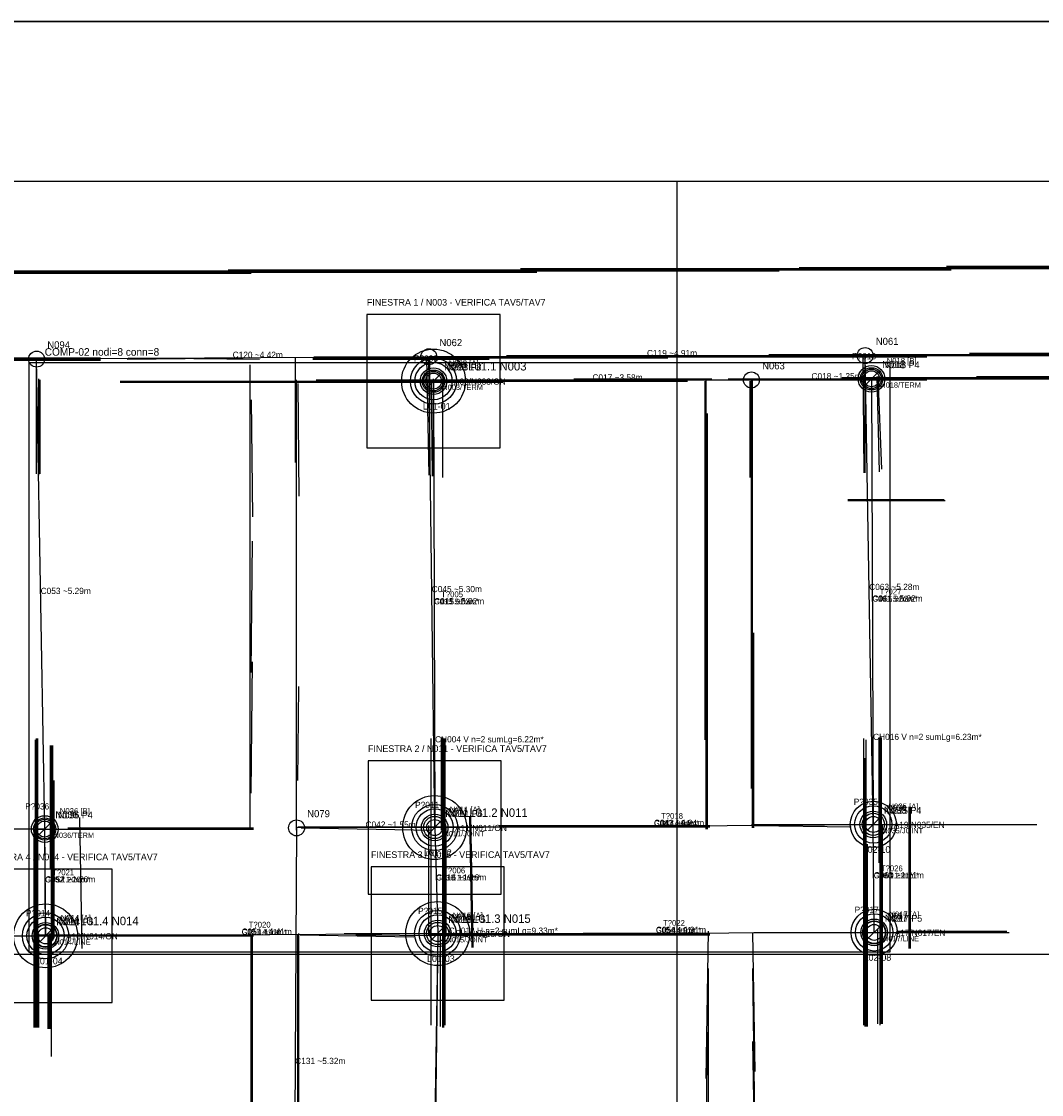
# Model space of a CAD drawing. Header units: millimetres. Extents: x 0 to 53042, y 0 to 29700.
# Tile 9 of 14: x 19138 to 30622, y 17622 to 29699. Entities that reach past the tile are written whole.
import ezdxf

# ---------------------------------------------------------------- set-up
doc = ezdxf.new("R2010")
doc.units = ezdxf.units.MM
for name, color, linetype in [('00_RASTER_ORIGINALE', 8, 'Continuous'), ('S-AXIS-CAND-INF', 4, 'Continuous'), ('S-AXIS-INF', 4, 'Continuous'), ('S-CHAIN-INF', 4, 'Continuous'), ('S-CHAIN-TEXT-INF', 7, 'Continuous'), ('S-COMP-INF', 5, 'Continuous'), ('S-ELEM-ID-VER', 1, 'Continuous'), ('S-GRID-E', 4, 'Continuous'), ('S-ID-CAND-INF', 7, 'Continuous'), ('S-INF-HORIZ', 3, 'Continuous'), ('S-INF-LONG', 6, 'Continuous'), ('S-INF-VERT', 4, 'Continuous'), ('S-L01-FOCUS', 1, 'Continuous'), ('S-L01-TEXT', 7, 'Continuous'), ('S-L01-WINDOW', 6, 'Continuous'), ('S-L01-WINDOW-TEXT', 7, 'Continuous'), ('S-LOT-TEXT', 7, 'Continuous'), ('S-LOT-VER', 6, 'Continuous'), ('S-METRIC-GROUP-INF', 5, 'Continuous'), ('S-METRIC-TEXT-INF', 7, 'Continuous'), ('S-NODE-INF', 2, 'Continuous'), ('S-PIL-A-TEXT', 7, 'Continuous'), ('S-PIL-A-ZONE', 2, 'Continuous'), ('S-PIL-ID', 3, 'Continuous'), ('S-PREDOC-CONN', 3, 'Continuous'), ('S-PREDOC-DIMCHK', 6, 'Continuous'), ('S-PREDOC-ID', 7, 'Continuous'), ('S-PREDOC-NODE', 2, 'Continuous'), ('S-TOPO-EDGE-INF', 3, 'Continuous'), ('S-TOPO-NODE-INF', 2, 'Continuous'), ('S-TOPO-TEXT-INF', 7, 'Continuous'), ('S-TRACE-INF', 4, 'Continuous'), ('S-TRACE-INF-CLEAN', 4, 'Continuous'), ('S-TRACE-REJECT', 8, 'Continuous'), ('S-VERIFY-A', 1, 'Continuous'), ('S-VERIFY-B', 30, 'Continuous'), ('S-VERIFY-TEXT', 7, 'Continuous')]:
    doc.layers.add(name, color=color, linetype=linetype)
picture_1 = doc.add_image_def('image1.jpg', size_in_pixel=(4060, 2274))

msp = doc.modelspace()

# ---------------------------------------------------------------- linework, layer by layer
at = {"layer": 'S-AXIS-CAND-INF'}
for p, q in [((23724, 25925), (19309, 25899)), ((19400, 20610), (19309, 25899)), ((28636, 25939), (23724, 25925)), ((23790, 20627), (23724, 25925)), ((28728, 20662), (28636, 25939)), ((23777, 25651), (27356, 25664)), ((23777, 25651), (23790, 20627)), ((28708, 25677), (27356, 25664)), ((28708, 25677), (28728, 20662)), ((23790, 20627), (28728, 20662)), ((28738, 19447), (28728, 20662)), ((19400, 20610), (17310, 20610)), ((19411, 19408), (19400, 20610)), ((22235, 20623), (22206, 15307)), ((23790, 20627), (22235, 20623)), ((23790, 20627), (23824, 19434)), ((23824, 19434), (28738, 19447)), ((19411, 19408), (23824, 19434)), ((23824, 19434), (23757, 15052)), ((23824, 19434), (23773, 15307))]:
    msp.add_line(p, q, dxfattribs=at)
at = {"layer": 'S-AXIS-INF'}
for p, q in [((1800, 27900), (51240, 27900)), ((26520, 1800), (26520, 27900)), ((1800, 19200), (51240, 19200))]:
    msp.add_line(p, q, dxfattribs=at)
at = {"layer": 'S-CHAIN-INF'}
for p, q in [((23777, 25651), (23790, 20627)), ((28708, 25677), (28728, 20662)), ((28738, 19447), (28728, 20662)), ((23790, 20627), (23824, 19434)), ((23824, 19434), (28738, 19447)), ((19410, 19408), (23824, 19434))]:
    msp.add_line(p, q, dxfattribs=at)
at = {"layer": 'S-COMP-INF'}
msp.add_lwpolyline([(19220, 19228), (28918, 19228), (28918, 25857), (19220, 25857)], close=True, dxfattribs=at)
at = {"layer": 'S-GRID-E'}
msp.add_lwpolyline([(0, 0), (53042, 0), (53042, 29699), (0, 29699)], close=True, dxfattribs=at)
at = {"layer": 'S-INF-HORIZ'}
for p, q in [((16082, 26892), (27670, 26892)), ((24756, 26918), (32177, 26918)), ((17049, 25912), (20027, 25912)), ((17754, 25886), (20027, 25886)), ((20341, 25912), (21817, 25899)), ((22431, 25925), (29329, 25925)), ((27552, 25952), (31471, 25952)), ((20249, 25638), (24560, 25638)), ((22457, 25664), (29329, 25664)), ((28375, 25690), (31471, 25690)), ((28440, 24306), (29538, 24306)), ((27356, 20662), (30570, 20662)), ((19309, 20610), (21752, 20610)), ((22248, 20636), (26886, 20636)), ((22287, 20623), (23763, 20597)), ((27382, 19447), (30256, 19447)), ((17310, 19408), (21752, 19408)), ((22274, 19421), (23554, 19395)), ((22771, 19434), (26886, 19434))]:
    msp.add_line(p, q, dxfattribs=at)
at = {"layer": 'S-INF-LONG'}
for p, q in [((16082, 26892), (27670, 26892)), ((24756, 26918), (32177, 26918)), ((22431, 25925), (29329, 25925)), ((27552, 25952), (31471, 25952)), ((21712, 20610), (21712, 25834)), ((20249, 25638), (24560, 25638)), ((22235, 20597), (22235, 25664)), ((22457, 25664), (29329, 25664)), ((26847, 20610), (26847, 25664)), ((27369, 20623), (27369, 25677)), ((22248, 20636), (26886, 20636)), ((17310, 19408), (21752, 19408)), ((21725, 14471), (21725, 19421)), ((22261, 15294), (22261, 19434)), ((22771, 19434), (26886, 19434))]:
    msp.add_line(p, q, dxfattribs=at)
at = {"layer": 'S-INF-VERT'}
for p, q in [((19309, 24606), (19309, 25899)), ((23698, 25912), (23724, 24593)), ((23737, 24593), (23737, 25912)), ((28636, 24619), (28636, 25952)), ((21712, 20610), (21712, 25834)), ((19335, 24593), (19335, 25677)), ((22235, 20597), (22235, 25664)), ((23777, 24580), (23777, 25677)), ((23881, 24567), (23881, 25677)), ((26847, 20610), (26847, 25664)), ((27343, 24567), (27343, 25651)), ((27369, 20623), (27369, 25677)), ((28767, 25703), (28793, 24632)), ((19322, 18376), (19322, 21628)), ((23750, 18403), (23750, 21628)), ((23881, 18376), (23881, 21642)), ((23907, 18403), (23907, 21628)), ((28623, 18403), (28623, 21628)), ((28806, 18403), (28806, 21642)), ((19296, 18376), (19296, 21615)), ((19478, 18050), (19478, 21550)), ((28649, 18389), (28649, 21615)), ((19505, 19382), (19505, 21158)), ((29133, 19265), (29133, 20858)), ((19792, 20740), (19818, 19265)), ((24195, 20766), (24221, 19278)), ((28832, 18416), (28832, 20662)), ((23724, 19408), (23724, 20649)), ((28780, 18416), (28780, 19487)), ((19452, 18363), (19452, 19434)), ((21725, 14471), (21725, 19421)), ((22261, 15294), (22261, 19434)), ((23855, 18389), (23855, 19421)), ((26873, 15320), (26873, 19042)), ((27369, 19042), (27408, 16065))]:
    msp.add_line(p, q, dxfattribs=at)
at = {"layer": 'S-L01-FOCUS'}
for centre in [(23777, 25651), (23790, 20627), (19410, 19408), (23824, 19434)]:
    msp.add_circle(centre, 360, dxfattribs=at)
at = {"layer": 'S-L01-WINDOW'}
for points in [[(23027, 24901), (24527, 24901), (24527, 26401), (23027, 26401)], [(23040, 19877), (24540, 19877), (24540, 21377), (23040, 21377)], [(23074, 18684), (24574, 18684), (24574, 20184), (23074, 20184)], [(18660, 18658), (20160, 18658), (20160, 20158), (18660, 20158)]]:
    msp.add_lwpolyline(points, close=True, dxfattribs=at)
at = {"layer": 'S-LOT-VER'}
for centre in [(23777, 25651), (28728, 20662), (23790, 20627), (23824, 19434), (28738, 19447), (19410, 19408)]:
    msp.add_circle(centre, 260, dxfattribs=at)
at = {"layer": 'S-METRIC-GROUP-INF'}
for p, q in [((23777, 25651), (23790, 20627)), ((28708, 25677), (28728, 20662)), ((23790, 20627), (28728, 20662)), ((28738, 19447), (28728, 20662)), ((19410, 19408), (19400, 20610)), ((23790, 20627), (23824, 19434)), ((23824, 19434), (28738, 19447)), ((19410, 19408), (23824, 19434))]:
    msp.add_line(p, q, dxfattribs=at)
at = {"layer": 'S-NODE-INF'}
for centre in [(19309, 25899), (23724, 25925), (28636, 25939), (23777, 25651), (27356, 25664), (28708, 25677), (19400, 20610), (22235, 20623), (23790, 20627), (28728, 20662), (19411, 19408), (23824, 19434), (28738, 19447)]:
    msp.add_circle(centre, 90, dxfattribs=at)
at = {"layer": 'S-PIL-A-ZONE'}
for centre in [(23777, 25651), (23790, 20627), (28728, 20662), (19410, 19408), (23824, 19434), (28738, 19447)]:
    msp.add_circle(centre, 210, dxfattribs=at)
at = {"layer": 'S-PREDOC-CONN'}
for p, q in [((23777, 25651), (23790, 20627)), ((28708, 25677), (28728, 20662)), ((23790, 20627), (28728, 20662)), ((28738, 19447), (28728, 20662)), ((19410, 19408), (19400, 20610)), ((23790, 20627), (23824, 19434)), ((23824, 19434), (28738, 19447)), ((19410, 19408), (23824, 19434))]:
    msp.add_line(p, q, dxfattribs=at)
at = {"layer": 'S-PREDOC-DIMCHK'}
for p, q in [((28638, 25607), (28778, 25747)), ((23707, 25581), (23847, 25721)), ((19330, 20540), (19470, 20680)), ((23720, 20557), (23860, 20697)), ((23720, 20557), (23860, 20697)), ((23720, 20557), (23860, 20697)), ((28658, 20592), (28798, 20732)), ((28658, 20592), (28798, 20732)), ((28658, 20592), (28798, 20732)), ((19340, 19338), (19480, 19478)), ((19340, 19338), (19480, 19478)), ((23754, 19364), (23894, 19504)), ((23754, 19364), (23894, 19504)), ((23754, 19364), (23894, 19504)), ((28668, 19377), (28808, 19517)), ((28668, 19377), (28808, 19517))]:
    msp.add_line(p, q, dxfattribs=at)
at = {"layer": 'S-PREDOC-NODE'}
for centre in [(23777, 25651), (28708, 25677), (28728, 20662), (19400, 20610), (23790, 20627), (28738, 19447), (19410, 19408), (23824, 19434)]:
    msp.add_circle(centre, 125, dxfattribs=at)
at = {"layer": 'S-TOPO-EDGE-INF'}
for p, q in [((23777, 25651), (23790, 20627)), ((28708, 25677), (28728, 20662)), ((23790, 20627), (28728, 20662)), ((28738, 19447), (28728, 20662)), ((19410, 19408), (19400, 20610)), ((23790, 20627), (23824, 19434)), ((23824, 19434), (28738, 19447)), ((19410, 19408), (23824, 19434))]:
    msp.add_line(p, q, dxfattribs=at)
at = {"layer": 'S-TOPO-NODE-INF'}
for centre, radius in [((23777, 25651), 110), ((28708, 25677), 110), ((23790, 20627), 150), ((28728, 20662), 150), ((19400, 20610), 110), ((23824, 19434), 150), ((28738, 19447), 130), ((19410, 19408), 130)]:
    msp.add_circle(centre, radius, dxfattribs=at)
at = {"layer": 'S-TRACE-INF'}
for p, q in [((29551, 26944), (32438, 26944)), ((16082, 26892), (27670, 26892)), ((16082, 26879), (24939, 26879)), ((17205, 26866), (21725, 26866)), ((21464, 26905), (29603, 26905)), ((24756, 26918), (32177, 26918)), ((27892, 26931), (32464, 26931)), ((17049, 25912), (20027, 25912)), ((17101, 25899), (20027, 25899)), ((17754, 25886), (20027, 25886)), ((19309, 24606), (19309, 25899)), ((20328, 25899), (21634, 25912)), ((20341, 25912), (21817, 25899)), ((22222, 24737), (22222, 25912)), ((22418, 25912), (26415, 25912)), ((22418, 25899), (24404, 25899)), ((22431, 25925), (29329, 25925)), ((23698, 25912), (23724, 24593)), ((23737, 24593), (23737, 25912)), ((24600, 25939), (31471, 25939)), ((27552, 25952), (31471, 25952)), ((28610, 25912), (28623, 24619)), ((28636, 24619), (28636, 25952)), ((29812, 25965), (31458, 25965)), ((21712, 20610), (21712, 25834)), ((19335, 24593), (19335, 25677)), ((19348, 24606), (19348, 25664)), ((20249, 25651), (26638, 25651)), ((20249, 25638), (24560, 25638)), ((22235, 20597), (22235, 25664)), ((22248, 25625), (22261, 24358)), ((22457, 25664), (29329, 25664)), ((23750, 25625), (23763, 24580)), ((23777, 24580), (23777, 25677)), ((23881, 24567), (23881, 25677)), ((25357, 25677), (26912, 25677)), ((26834, 21615), (26834, 25651)), ((26847, 20610), (26847, 25664)), ((27095, 25677), (31471, 25677)), ((27343, 24567), (27343, 25651)), ((27356, 21067), (27356, 25677)), ((27369, 20623), (27369, 25677)), ((28375, 25690), (31471, 25690)), ((28767, 25703), (28793, 24632)), ((28780, 25703), (28819, 24659)), ((29891, 25703), (31471, 25703)), ((21725, 25442), (21739, 24123)), ((26860, 20610), (26860, 25285)), ((28440, 24319), (29525, 24319)), ((28440, 24306), (29538, 24306)), ((21725, 22373), (21739, 23849)), ((27382, 20623), (27382, 22817)), ((21725, 21015), (21739, 22491)), ((22248, 21158), (22261, 22216)), ((19309, 18376), (19309, 21628)), ((19322, 18376), (19322, 21628)), ((23750, 18403), (23750, 21628)), ((23868, 20597), (23868, 21642)), ((23881, 18376), (23881, 21642)), ((23894, 18376), (23894, 21628)), ((23907, 18403), (23907, 21628)), ((28623, 18403), (28623, 21628)), ((28793, 20231), (28793, 21642)), ((28806, 18403), (28806, 21642)), ((28819, 18416), (28819, 21642)), ((19296, 18376), (19296, 21615)), ((19465, 20153), (19465, 21550)), ((19478, 18050), (19478, 21550)), ((19492, 19356), (19492, 21550)), ((28649, 18389), (28649, 21615)), ((28636, 18389), (28636, 21406)), ((19505, 19382), (19505, 21158)), ((29133, 19265), (29133, 20858)), ((29146, 19265), (29146, 20858)), ((19792, 20740), (19818, 19265)), ((24182, 20753), (24208, 19278)), ((24195, 20766), (24221, 19278)), ((27356, 20662), (30570, 20662)), ((28832, 18416), (28832, 20662)), ((19283, 18376), (19283, 20610)), ((19309, 20610), (21752, 20610)), ((19661, 20623), (21752, 20623)), ((22248, 20636), (26886, 20636)), ((22287, 20623), (23763, 20597)), ((23724, 19408), (23724, 20649)), ((23920, 19421), (23920, 20623)), ((24521, 20649), (26886, 20649)), ((27395, 20649), (28480, 20636)), ((28663, 18389), (28663, 20440)), ((26847, 17802), (26873, 19460)), ((27369, 19447), (27395, 17880)), ((27382, 19447), (30256, 19447)), ((28780, 18416), (28780, 19487)), ((28989, 19460), (30230, 19460)), ((17310, 19408), (21752, 19408)), ((19283, 19421), (21712, 19421)), ((19335, 18376), (19335, 19434)), ((19439, 18363), (19439, 19395)), ((19452, 18363), (19452, 19434)), ((19465, 18363), (19465, 19434)), ((21725, 14471), (21725, 19421)), ((21739, 14471), (21739, 19421)), ((22248, 15294), (22248, 19421)), ((22261, 15294), (22261, 19434)), ((22274, 19421), (23554, 19395)), ((22771, 19434), (26886, 19434)), ((22901, 19421), (24377, 19408)), ((23737, 19421), (26886, 19421)), ((23855, 18389), (23855, 19421)), ((26873, 15320), (26873, 19042)), ((27369, 19042), (27408, 16065)), ((26847, 16848), (26860, 18324)), ((27369, 18220), (27408, 15764))]:
    msp.add_line(p, q, dxfattribs=at)
at = {"layer": 'S-TRACE-INF-CLEAN'}
for p, q in [((16082, 26892), (27670, 26892)), ((24756, 26918), (32177, 26918)), ((17049, 25912), (20027, 25912)), ((17754, 25886), (20027, 25886)), ((19309, 24606), (19309, 25899)), ((20341, 25912), (21817, 25899)), ((22431, 25925), (29329, 25925)), ((23698, 25912), (23724, 24593)), ((23737, 24593), (23737, 25912)), ((27552, 25952), (31471, 25952)), ((28636, 24619), (28636, 25952)), ((21712, 20610), (21712, 25834)), ((19335, 24593), (19335, 25677)), ((20249, 25638), (24560, 25638)), ((22235, 20597), (22235, 25664)), ((22457, 25664), (29329, 25664)), ((23777, 24580), (23777, 25677)), ((23881, 24567), (23881, 25677)), ((26847, 20610), (26847, 25664)), ((27343, 24567), (27343, 25651)), ((27369, 20623), (27369, 25677)), ((28375, 25690), (31471, 25690)), ((28767, 25703), (28793, 24632)), ((28440, 24306), (29538, 24306)), ((19322, 18376), (19322, 21628)), ((23750, 18403), (23750, 21628)), ((23881, 18376), (23881, 21642)), ((23907, 18403), (23907, 21628)), ((28623, 18403), (28623, 21628)), ((28806, 18403), (28806, 21642)), ((19296, 18376), (19296, 21615)), ((19478, 18050), (19478, 21550)), ((28649, 18389), (28649, 21615)), ((19505, 19382), (19505, 21158)), ((29133, 19265), (29133, 20858)), ((19792, 20740), (19818, 19265)), ((24195, 20766), (24221, 19278)), ((27356, 20662), (30570, 20662)), ((28832, 18416), (28832, 20662)), ((19309, 20610), (21752, 20610)), ((22248, 20636), (26886, 20636)), ((22287, 20623), (23763, 20597)), ((23724, 19408), (23724, 20649)), ((27382, 19447), (30256, 19447)), ((28780, 18416), (28780, 19487)), ((17310, 19408), (21752, 19408)), ((19452, 18363), (19452, 19434)), ((21725, 14471), (21725, 19421)), ((22261, 15294), (22261, 19434)), ((22274, 19421), (23554, 19395)), ((22771, 19434), (26886, 19434)), ((23855, 18389), (23855, 19421)), ((26873, 15320), (26873, 19042)), ((27369, 19042), (27408, 16065))]:
    msp.add_line(p, q, dxfattribs=at)
at = {"layer": 'S-TRACE-REJECT'}
for p, q in [((29551, 26944), (32438, 26944)), ((16082, 26879), (24939, 26879)), ((17205, 26866), (21725, 26866)), ((21464, 26905), (29603, 26905)), ((27892, 26931), (32464, 26931)), ((17101, 25899), (20027, 25899)), ((20328, 25899), (21634, 25912)), ((22222, 24737), (22222, 25912)), ((22418, 25912), (26415, 25912)), ((22418, 25899), (24404, 25899)), ((24600, 25939), (31471, 25939)), ((28610, 25912), (28623, 24619)), ((29812, 25965), (31458, 25965)), ((19348, 24606), (19348, 25664)), ((20249, 25651), (26638, 25651)), ((22248, 25625), (22261, 24358)), ((23750, 25625), (23763, 24580)), ((25357, 25677), (26912, 25677)), ((26834, 21615), (26834, 25651)), ((27095, 25677), (31471, 25677)), ((27356, 21067), (27356, 25677)), ((28780, 25703), (28819, 24659)), ((29891, 25703), (31471, 25703)), ((21725, 25442), (21739, 24123)), ((26860, 20610), (26860, 25285)), ((28440, 24319), (29525, 24319)), ((21725, 22373), (21739, 23849)), ((27382, 20623), (27382, 22817)), ((21725, 21015), (21739, 22491)), ((22248, 21158), (22261, 22216)), ((19309, 18376), (19309, 21628)), ((23868, 20597), (23868, 21642)), ((23894, 18376), (23894, 21628)), ((28793, 20231), (28793, 21642)), ((28819, 18416), (28819, 21642)), ((19465, 20153), (19465, 21550)), ((19492, 19356), (19492, 21550)), ((28636, 18389), (28636, 21406)), ((29146, 19265), (29146, 20858)), ((24182, 20753), (24208, 19278)), ((19283, 18376), (19283, 20610)), ((19661, 20623), (21752, 20623)), ((23920, 19421), (23920, 20623)), ((24521, 20649), (26886, 20649)), ((27395, 20649), (28480, 20636)), ((28663, 18389), (28663, 20440)), ((26847, 17802), (26873, 19460)), ((27369, 19447), (27395, 17880)), ((28989, 19460), (30230, 19460)), ((19283, 19421), (21712, 19421)), ((19335, 18376), (19335, 19434)), ((19439, 18363), (19439, 19395)), ((19465, 18363), (19465, 19434)), ((21739, 14471), (21739, 19421)), ((22248, 15294), (22248, 19421)), ((22901, 19421), (24377, 19408)), ((23737, 19421), (26886, 19421)), ((26847, 16848), (26860, 18324)), ((27369, 18220), (27408, 15764))]:
    msp.add_line(p, q, dxfattribs=at)
at = {"layer": 'S-VERIFY-A'}
for p, q in [((23777, 25651), (23790, 20627)), ((23790, 20627), (28728, 20662)), ((28738, 19447), (28728, 20662)), ((23790, 20627), (23824, 19434)), ((23824, 19434), (28738, 19447)), ((19410, 19408), (23824, 19434))]:
    msp.add_line(p, q, dxfattribs=at)
for centre in [(23777, 25651), (23790, 20627), (28728, 20662), (23824, 19434), (28738, 19447), (19410, 19408)]:
    msp.add_circle(centre, 150, dxfattribs=at)
at = {"layer": 'S-VERIFY-B'}
for p, q in [((28708, 25677), (28728, 20662)), ((19410, 19408), (19400, 20610))]:
    msp.add_line(p, q, dxfattribs=at)
for centre in [(28708, 25677), (19400, 20610)]:
    msp.add_circle(centre, 150, dxfattribs=at)

# ---------------------------------------------------------------- texts
at = {"layer": 'S-CHAIN-TEXT-INF'}
for s, p in [('CH004 V n=2 sumLg=6.22m*', (23795, 21585)), ('CH016 V n=2 sumLg=6.23m*', (28726, 21612)), ('CH012 H n=2 sumLg=9.33m*', (23949, 19431))]:
    msp.add_text(s, height=70, dxfattribs=at).set_placement(p)
at = {"layer": 'S-ELEM-ID-VER'}
for s, height, p in [('P?018', 70, (28488, 25897)), ('P?003', 70, (23557, 25871)), ('T?027', 65, (28798, 23250)), ('T?005', 65, (23863, 23219)), ('P?036', 70, (19180, 20830)), ('P?011', 70, (23570, 20847)), ('P?035', 70, (28508, 20882)), ('T?018', 65, (26339, 20725)), ('T?006', 65, (23887, 20111)), ('T?026', 65, (28813, 20135)), ('T?021', 65, (19485, 20089)), ('P?014', 70, (19190, 19628)), ('P?015', 70, (23604, 19654)), ('P?017', 70, (28518, 19667)), ('T?020', 65, (21697, 19501)), ('T?022', 65, (26361, 19521))]:
    msp.add_text(s, height=height, dxfattribs=at).set_placement(p)
at = {"layer": 'S-ID-CAND-INF'}
for s, height, p in [('N094', 80, (19429, 26019)), ('N062', 80, (23844, 26045)), ('N061', 80, (28756, 26059)), ('C120 ~4.42m', 70, (21516, 25912)), ('C119 ~4.91m', 70, (26180, 25932)), ('N003', 80, (23897, 25771)), ('N063', 80, (27476, 25784)), ('N018', 80, (28828, 25797)), ('C017 ~3.58m', 70, (25566, 25658)), ('C018 ~1.35m', 70, (28032, 25671)), ('C053 ~5.29m', 70, (19354, 23255)), ('C045 ~5.30m', 70, (23757, 23276)), ('C063 ~5.28m', 70, (28682, 23300)), ('C015 ~5.02m', 70, (23783, 23139)), ('C061 ~5.02m', 70, (28718, 23170)), ('N036', 80, (19520, 20730)), ('N079', 80, (22355, 20743)), ('N011', 80, (23910, 20747)), ('N035', 80, (28848, 20782)), ('C042 ~1.55m', 70, (23012, 20625)), ('C043 ~4.94m', 70, (26259, 20645)), ('C052 ~1.20m', 70, (19405, 20009)), ('C016 ~1.19m', 70, (23807, 20031)), ('C060 ~1.21m', 70, (28733, 20055)), ('N014', 80, (19531, 19528)), ('N015', 80, (23944, 19554)), ('N017', 80, (28858, 19567)), ('C051 ~4.41m', 70, (21617, 19421)), ('C054 ~4.91m', 70, (26281, 19441)), ('C131 ~5.32m', 70, (22220, 17965))]:
    msp.add_text(s, height=height, dxfattribs=at).set_placement(p)
at = {"layer": 'S-L01-TEXT'}
for s, p in [('L01.1 N003', (24167, 25771)), ('L01.2 N011', (24180, 20747)), ('L01.4 N014', (19800, 19528)), ('L01.3 N015', (24214, 19554))]:
    msp.add_text(s, height=95, dxfattribs=at).set_placement(p)
at = {"layer": 'S-L01-WINDOW-TEXT'}
for s, p in [('FINESTRA 1 / N003 - VERIFICA TAV5/TAV7', (23027, 26501)), ('FINESTRA 2 / N011 - VERIFICA TAV5/TAV7', (23040, 21477)), ('FINESTRA 4 / N014 - VERIFICA TAV5/TAV7', (18660, 20258)), ('FINESTRA 3 / N015 - VERIFICA TAV5/TAV7', (23074, 20284))]:
    msp.add_text(s, height=75, dxfattribs=at).set_placement(p)
at = {"layer": 'S-LOT-TEXT'}
for s, p in [('L01-01', (23657, 25331)), ('L02-10', (28608, 20342)), ('L01-02', (23670, 20307)), ('L02-08', (28618, 19127)), ('L01-04', (19290, 19088)), ('L01-03', (23704, 19114))]:
    msp.add_text(s, height=75, dxfattribs=at).set_placement(p)
at = {"layer": 'S-METRIC-TEXT-INF'}
for s, p in [('G13 5.02m*', (23783, 23139)), ('G13 5.02m*', (28718, 23170)), ('G13 4.94m*', (26259, 20645)), ('G03 1.20m*', (19405, 20009)), ('G03 1.19m*', (23807, 20031)), ('G03 1.21m*', (28733, 20055)), ('G12 4.41m*', (21617, 19421)), ('G13 4.91m*', (26281, 19441))]:
    msp.add_text(s, height=60, dxfattribs=at).set_placement(p)
at = {"layer": 'S-PIL-A-TEXT'}
for s, p in [('A06/N003/ON', (24007, 25611)), ('A11/N011/ON', (24020, 20587)), ('A19/N035/EN', (28958, 20622)), ('A14/N015/ON', (24054, 19394)), ('A17/N017/EN', (28968, 19407)), ('A16/N014/ON', (19640, 19368))]:
    msp.add_text(s, height=70, dxfattribs=at).set_placement(p)
at = {"layer": 'S-PIL-ID'}
for s, p in [('N003', (23927, 25801)), ('N011', (23940, 20777)), ('N035', (28878, 20812)), ('N014', (19560, 19558)), ('N015', (23974, 19584)), ('N017', (28888, 19597))]:
    msp.add_text(s, height=70, dxfattribs=at).set_placement(p)
at = {"layer": 'S-PREDOC-ID'}
for s, height, p in [('N003 P8', 75, (23927, 25771)), ('N018 P4', 75, (28858, 25797)), ('C015 5.02m*', 65, (23783, 23139)), ('C061 5.02m*', 65, (28718, 23170)), ('N036 P4', 75, (19550, 20730)), ('N011 P6', 75, (23940, 20747)), ('N035 P4', 75, (28878, 20782)), ('C043 4.94m*', 65, (26259, 20645)), ('C052 1.20m*', 65, (19405, 20009)), ('C016 1.19m*', 65, (23807, 20031)), ('C060 1.21m*', 65, (28733, 20055)), ('N014 P5', 75, (19560, 19528)), ('N015 P5', 75, (23974, 19554)), ('N017 P5', 75, (28888, 19567)), ('C051 4.41m*', 65, (21617, 19421)), ('C054 4.91m*', 65, (26281, 19441))]:
    msp.add_text(s, height=height, dxfattribs=at).set_placement(p)
at = {"layer": 'S-TOPO-TEXT-INF'}
for s, height, p in [('COMP-02 nodi=8 conn=8', 85, (19400, 25937)), ('N003/TERM', 60, (23877, 25551)), ('N018/TERM', 60, (28808, 25577)), ('N036/TERM', 60, (19500, 20510)), ('N011/JOINT', 60, (23890, 20527)), ('N035/JOINT', 60, (28828, 20562)), ('N014/LINE', 60, (19510, 19308)), ('N015/JOINT', 60, (23924, 19334)), ('N017/LINE', 60, (28838, 19347))]:
    msp.add_text(s, height=height, dxfattribs=at).set_placement(p)
at = {"layer": 'S-VERIFY-TEXT'}
for s, p in [('N003 [A]', (23947, 25821)), ('N018 [B]', (28878, 25847)), ('N035 [A]', (28898, 20832)), ('N036 [B]', (19570, 20780)), ('N011 [A]', (23960, 20797)), ('N017 [A]', (28908, 19617)), ('N014 [A]', (19580, 19578)), ('N015 [A]', (23994, 19604))]:
    msp.add_text(s, height=65, dxfattribs=at).set_placement(p)

# ---------------------------------------------------------------- pictures from other files: only their frames are drawn
at = {"layer": '00_RASTER_ORIGINALE'}
image = msp.add_image(picture_1, insert=(0, 0), size_in_units=(53042, 29699), dxfattribs=at)

doc.saveas('drawing.dxf')
